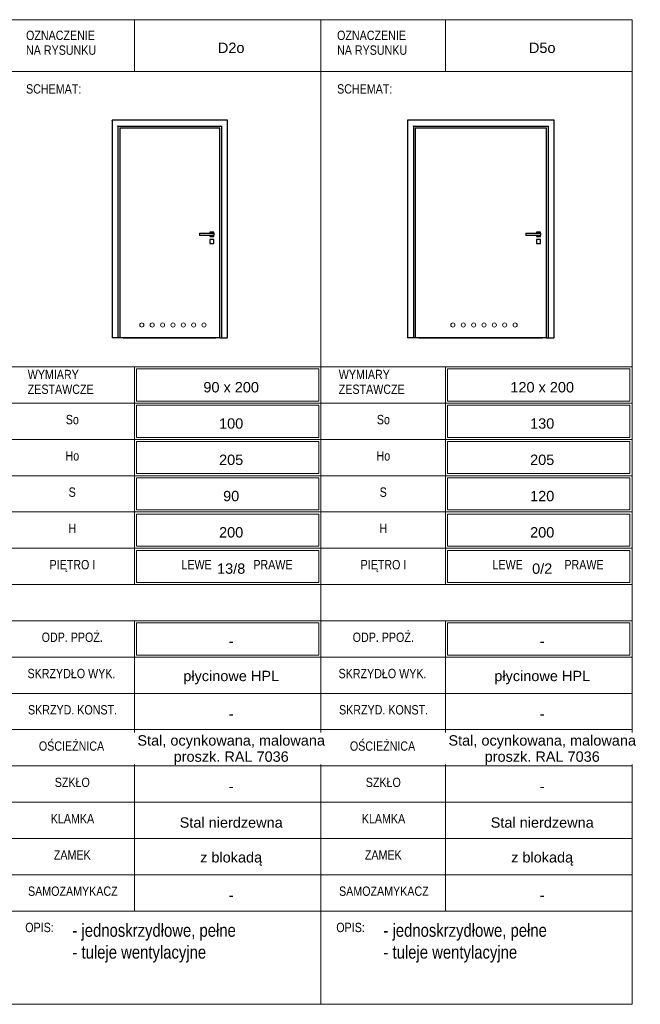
# Model space of a CAD drawing. Header units: centimetres. Extents: x -159 to 1824, y -1163 to 778.
# Tile 2 of 7: x 230 to 829, y -1163 to -213. Entities that reach past the tile are written whole.
import ezdxf

# ---------------------------------------------------------------- set-up
doc = ezdxf.new("R2010")
doc.units = ezdxf.units.CM
for name, color, linetype, lineweight in [('A-ANNO-NOTE', 131, 'Continuous', 13), ('A-DETL-THIN', 151, 'Continuous', 18), ('A-DOOR', 31, 'Continuous', 25), ('A-DOOR-FRAM', 31, 'Continuous', 25), ('G-ANNO-TEXT', 231, 'Continuous', 13)]:
    doc.layers.add(name, color=color, linetype=linetype, lineweight=lineweight)
doc.styles.add('Arial Narrow', font='ARIALN.TTF', dxfattribs={"height": 9})
doc.styles.add('Arial Narrow_1', font='ARIALN.TTF', dxfattribs={"height": 12.5})
doc.styles.add('Arial_1', font='arial.ttf', dxfattribs={"height": 10})

# ---------------------------------------------------------------- blocks, each defined once
blk = doc.blocks.new('Family - ___-2613719-Projekt 2 - Zestawienie stolarki drzwiowej')
at = {"layer": 'A-DOOR'}
for p, q in [((326.58, -317.59), (423.08, -317.59)), ((326.58, -317.59), (326.58, -520.37)), ((423.08, -520.37), (423.08, -317.59)), ((403.33, -419.37), (417.33, -419.37)), ((403.33, -419.37), (403.33, -421.37)), ((417.33, -421.37), (403.33, -421.37)), ((413.33, -418.37), (413.33, -419.37)), ((417.33, -418.37), (413.33, -418.37)), ((413.33, -421.37), (413.33, -422.37)), ((413.33, -422.37), (417.33, -422.37)), ((413.33, -425.37), (413.33, -429.37)), ((417.33, -425.37), (413.33, -425.37)), ((417.33, -419.37), (417.33, -418.37)), ((417.33, -419.37), (417.33, -421.37)), ((417.33, -422.37), (417.33, -421.37)), ((417.33, -429.37), (417.33, -425.37)), ((413.33, -429.37), (417.33, -429.37)), ((423.08, -520.37), (326.58, -520.37)), ((329.83, -520.37), (419.06, -520.37))]:
    blk.add_line(p, q, dxfattribs=at)
at = {"layer": 'A-DOOR-FRAM'}
for p, q in [((319.08, -310.12), (319.08, -520.37)), ((430.58, -310.12), (319.08, -310.12)), ((430.58, -520.37), (430.58, -310.12)), ((325.08, -520.37), (325.08, -316.12)), ((325.08, -316.12), (424.58, -316.12)), ((424.58, -316.12), (424.58, -520.37)), ((319.38, -520.37), (319.08, -520.37)), ((324.78, -520.37), (319.38, -520.37)), ((325.08, -520.37), (324.78, -520.37)), ((326.58, -520.37), (325.08, -520.37)), ((423.08, -520.37), (424.58, -520.37)), ((424.88, -520.37), (424.58, -520.37)), ((424.88, -520.37), (430.28, -520.37)), ((430.58, -520.37), (430.28, -520.37))]:
    blk.add_line(p, q, dxfattribs=at)
for points, knots in [([(319.38, -310.42), (319.35, -310.39), (319.31, -310.35), (319.26, -310.3), (319.23, -310.27), (319.21, -310.25), (319.19, -310.23), (319.17, -310.21), (319.15, -310.19), (319.14, -310.18), (319.12, -310.16), (319.1, -310.14), (319.08, -310.12), (319.08, -310.12), (319.08, -310.12)], [0, 0, 0, 0, 0.166667, 0.25, 0.333333, 0.375, 0.416667, 0.5, 0.541667, 0.583333, 0.666667, 0.75, 0.833333, 1, 1, 1, 1]), ([(430.28, -310.42), (430.31, -310.39), (430.34, -310.35), (430.39, -310.3), (430.42, -310.27), (430.45, -310.25), (430.47, -310.23), (430.49, -310.21), (430.5, -310.19), (430.52, -310.18), (430.54, -310.16), (430.56, -310.14), (430.57, -310.12), (430.58, -310.12), (430.58, -310.12)], [0, 0, 0, 0, 0.166667, 0.25, 0.333333, 0.375, 0.416667, 0.5, 0.541667, 0.583333, 0.666667, 0.75, 0.833333, 1, 1, 1, 1]), ([(325.08, -316.12), (325.08, -316.12), (325.07, -316.11), (325.06, -316.1), (325.04, -316.08), (325.02, -316.06), (325, -316.04), (324.99, -316.03), (324.96, -316), (324.94, -315.97), (324.91, -315.95), (324.89, -315.93), (324.84, -315.88), (324.81, -315.84), (324.78, -315.82)], [0, 0, 0, 0, 0.166667, 0.25, 0.333333, 0.416667, 0.458333, 0.5, 0.583333, 0.666667, 0.708333, 0.75, 0.833333, 1, 1, 1, 1]), ([(424.58, -316.12), (424.58, -316.12), (424.58, -316.11), (424.6, -316.1), (424.62, -316.08), (424.64, -316.06), (424.65, -316.04), (424.67, -316.03), (424.7, -316), (424.72, -315.97), (424.75, -315.95), (424.77, -315.93), (424.81, -315.88), (424.85, -315.84), (424.88, -315.82)], [0, 0, 0, 0, 0.166667, 0.25, 0.333333, 0.416667, 0.458333, 0.5, 0.583333, 0.666667, 0.708333, 0.75, 0.833333, 1, 1, 1, 1])]:
    blk.add_open_spline(points, degree=3, knots=knots, dxfattribs=at)
blk = doc.blocks.new('Family - ___-2632376-Projekt 2 - Zestawienie stolarki drzwiowej')
at = {"layer": 'A-DOOR'}
for p, q in [((611.58, -317.59), (738.08, -317.59)), ((611.58, -317.59), (611.58, -520.37)), ((738.08, -520.37), (738.08, -317.59)), ((718.33, -419.37), (732.33, -419.37)), ((718.33, -419.37), (718.33, -421.37)), ((732.33, -421.37), (718.33, -421.37)), ((728.33, -418.37), (728.33, -419.37)), ((732.33, -418.37), (728.33, -418.37)), ((728.33, -421.37), (728.33, -422.37)), ((728.33, -422.37), (732.33, -422.37)), ((728.33, -425.37), (728.33, -429.37)), ((732.33, -425.37), (728.33, -425.37)), ((732.33, -419.37), (732.33, -418.37)), ((732.33, -419.37), (732.33, -421.37)), ((732.33, -422.37), (732.33, -421.37)), ((732.33, -429.37), (732.33, -425.37)), ((728.33, -429.37), (732.33, -429.37)), ((738.08, -520.37), (611.58, -520.37)), ((614.83, -520.37), (734.25, -520.37))]:
    blk.add_line(p, q, dxfattribs=at)
at = {"layer": 'A-DOOR-FRAM'}
for p, q in [((604.08, -310.12), (604.08, -520.37)), ((745.58, -310.12), (604.08, -310.12)), ((745.58, -520.37), (745.58, -310.12)), ((610.08, -520.37), (610.08, -316.12)), ((610.08, -316.12), (739.58, -316.12)), ((739.58, -316.12), (739.58, -520.37)), ((604.38, -520.37), (604.08, -520.37)), ((609.78, -520.37), (604.38, -520.37)), ((610.08, -520.37), (609.78, -520.37)), ((611.58, -520.37), (610.08, -520.37)), ((738.08, -520.37), (739.58, -520.37)), ((739.88, -520.37), (739.58, -520.37)), ((739.88, -520.37), (745.28, -520.37)), ((745.58, -520.37), (745.28, -520.37))]:
    blk.add_line(p, q, dxfattribs=at)
for points, knots in [([(604.38, -310.42), (604.35, -310.39), (604.31, -310.35), (604.26, -310.3), (604.23, -310.27), (604.21, -310.25), (604.19, -310.23), (604.17, -310.21), (604.15, -310.19), (604.14, -310.18), (604.12, -310.16), (604.1, -310.14), (604.08, -310.12), (604.08, -310.12), (604.08, -310.12)], [0, 0, 0, 0, 0.166667, 0.25, 0.333333, 0.375, 0.416667, 0.5, 0.541667, 0.583333, 0.666667, 0.75, 0.833333, 1, 1, 1, 1]), ([(745.28, -310.42), (745.31, -310.39), (745.34, -310.35), (745.39, -310.3), (745.42, -310.27), (745.45, -310.25), (745.47, -310.23), (745.49, -310.21), (745.5, -310.19), (745.52, -310.18), (745.54, -310.16), (745.56, -310.14), (745.57, -310.12), (745.58, -310.12), (745.58, -310.12)], [0, 0, 0, 0, 0.166667, 0.25, 0.333333, 0.375, 0.416667, 0.5, 0.541667, 0.583333, 0.666667, 0.75, 0.833333, 1, 1, 1, 1]), ([(610.08, -316.12), (610.08, -316.12), (610.07, -316.11), (610.06, -316.1), (610.04, -316.08), (610.02, -316.06), (610, -316.04), (609.99, -316.03), (609.96, -316), (609.94, -315.97), (609.91, -315.95), (609.89, -315.93), (609.84, -315.88), (609.81, -315.84), (609.78, -315.82)], [0, 0, 0, 0, 0.166667, 0.25, 0.333333, 0.416667, 0.458333, 0.5, 0.583333, 0.666667, 0.708333, 0.75, 0.833333, 1, 1, 1, 1]), ([(739.58, -316.12), (739.58, -316.12), (739.58, -316.11), (739.6, -316.1), (739.62, -316.08), (739.64, -316.06), (739.65, -316.04), (739.67, -316.03), (739.7, -316), (739.72, -315.97), (739.75, -315.95), (739.77, -315.93), (739.81, -315.88), (739.85, -315.84), (739.88, -315.82)], [0, 0, 0, 0, 0.166667, 0.25, 0.333333, 0.416667, 0.458333, 0.5, 0.583333, 0.666667, 0.708333, 0.75, 0.833333, 1, 1, 1, 1])]:
    blk.add_open_spline(points, degree=3, knots=knots, dxfattribs=at)

msp = doc.modelspace()

# ---------------------------------------------------------------- linework, layer by layer
at = {"layer": 'A-DETL-THIN'}
for p, q in [((220.6, -213.27), (520.6, -213.27)), ((340.6, -263.27), (340.6, -213.27)), ((520.6, -213.27), (520.6, -263.27)), ((520.6, -213.27), (820.6, -213.27)), ((520.6, -213.27), (520.6, -1163.27)), ((640.6, -263.27), (640.6, -213.27)), ((820.6, -213.27), (820.6, -263.27)), ((220.6, -263.27), (520.6, -263.27)), ((520.6, -548.27), (520.6, -263.27)), ((520.6, -263.27), (820.6, -263.27)), ((820.6, -548.27), (820.6, -263.27)), ((220.6, -548.27), (520.6, -548.27)), ((340.6, -548.27), (340.6, -583.27)), ((342.6, -550.27), (518.6, -550.27)), ((342.6, -581.27), (342.6, -550.27)), ((518.6, -550.27), (518.6, -581.27)), ((520.6, -548.27), (520.6, -1163.27)), ((520.6, -548.27), (820.6, -548.27)), ((640.6, -548.27), (640.6, -583.27)), ((642.6, -550.27), (818.6, -550.27)), ((642.6, -581.27), (642.6, -550.27)), ((818.6, -550.27), (818.6, -581.27)), ((820.6, -548.27), (820.6, -1163.27)), ((220.6, -583.27), (520.6, -583.27)), ((340.6, -583.27), (340.6, -618.27)), ((518.6, -581.27), (342.6, -581.27)), ((342.6, -585.27), (518.6, -585.27)), ((342.6, -616.27), (342.6, -585.27)), ((518.6, -585.27), (518.6, -616.27)), ((520.6, -583.27), (820.6, -583.27)), ((640.6, -583.27), (640.6, -618.27)), ((818.6, -581.27), (642.6, -581.27)), ((642.6, -585.27), (818.6, -585.27)), ((642.6, -616.27), (642.6, -585.27)), ((818.6, -585.27), (818.6, -616.27)), ((518.6, -616.27), (342.6, -616.27)), ((818.6, -616.27), (642.6, -616.27)), ((220.6, -618.27), (520.6, -618.27)), ((340.6, -618.27), (340.6, -653.27)), ((342.6, -620.27), (518.6, -620.27)), ((342.6, -651.27), (342.6, -620.27)), ((518.6, -620.27), (518.6, -651.27)), ((520.6, -618.27), (820.6, -618.27)), ((640.6, -618.27), (640.6, -653.27)), ((642.6, -620.27), (818.6, -620.27)), ((642.6, -651.27), (642.6, -620.27)), ((818.6, -620.27), (818.6, -651.27)), ((220.6, -653.27), (520.6, -653.27)), ((340.6, -653.27), (340.6, -688.27)), ((518.6, -651.27), (342.6, -651.27)), ((342.6, -655.27), (518.6, -655.27)), ((342.6, -686.27), (342.6, -655.27)), ((518.6, -655.27), (518.6, -686.27)), ((520.6, -653.27), (820.6, -653.27)), ((640.6, -653.27), (640.6, -688.27)), ((818.6, -651.27), (642.6, -651.27)), ((642.6, -655.27), (818.6, -655.27)), ((642.6, -686.27), (642.6, -655.27)), ((818.6, -655.27), (818.6, -686.27)), ((220.6, -688.27), (520.6, -688.27)), ((340.6, -688.27), (340.6, -723.27)), ((518.6, -686.27), (342.6, -686.27)), ((342.6, -721.27), (342.6, -690.27)), ((342.6, -690.27), (518.6, -690.27)), ((518.6, -690.27), (518.6, -721.27)), ((520.6, -688.27), (820.6, -688.27)), ((640.6, -688.27), (640.6, -723.27)), ((818.6, -686.27), (642.6, -686.27)), ((642.6, -721.27), (642.6, -690.27)), ((642.6, -690.27), (818.6, -690.27)), ((818.6, -690.27), (818.6, -721.27)), ((518.6, -721.27), (342.6, -721.27)), ((818.6, -721.27), (642.6, -721.27)), ((220.6, -723.27), (520.6, -723.27)), ((340.6, -723.27), (340.6, -758.27)), ((342.6, -725.27), (518.6, -725.27)), ((342.6, -756.27), (342.6, -725.27)), ((518.6, -725.27), (518.6, -756.27)), ((520.6, -723.27), (820.6, -723.27)), ((640.6, -723.27), (640.6, -758.27)), ((642.6, -725.27), (818.6, -725.27)), ((642.6, -756.27), (642.6, -725.27)), ((818.6, -725.27), (818.6, -756.27)), ((220.6, -758.27), (520.6, -758.27)), ((518.6, -756.27), (342.6, -756.27)), ((520.6, -758.27), (820.6, -758.27)), ((818.6, -756.27), (642.6, -756.27)), ((220.6, -793.27), (520.6, -793.27)), ((340.6, -793.27), (340.6, -828.27)), ((342.6, -795.27), (518.6, -795.27)), ((342.6, -826.27), (342.6, -795.27)), ((518.6, -795.27), (518.6, -826.27)), ((520.6, -793.27), (820.6, -793.27)), ((640.6, -793.27), (640.6, -828.27)), ((642.6, -795.27), (818.6, -795.27)), ((642.6, -826.27), (642.6, -795.27)), ((818.6, -795.27), (818.6, -826.27)), ((518.6, -826.27), (342.6, -826.27)), ((818.6, -826.27), (642.6, -826.27)), ((220.6, -828.27), (520.6, -828.27)), ((340.6, -828.27), (340.6, -863.27)), ((520.6, -828.27), (820.6, -828.27)), ((640.6, -828.27), (640.6, -863.27)), ((220.6, -863.27), (520.6, -863.27)), ((340.6, -863.27), (340.6, -898.27)), ((520.6, -863.27), (820.6, -863.27)), ((640.6, -863.27), (640.6, -898.27)), ((220.6, -898.27), (520.6, -898.27)), ((340.6, -898.27), (340.6, -933.27)), ((520.6, -898.27), (820.6, -898.27)), ((640.6, -898.27), (640.6, -933.27)), ((220.6, -933.27), (520.6, -933.27)), ((340.6, -933.27), (340.6, -968.27)), ((520.6, -933.27), (820.6, -933.27)), ((640.6, -933.27), (640.6, -968.27)), ((220.6, -968.27), (520.6, -968.27)), ((340.6, -968.27), (340.6, -1003.27)), ((520.6, -968.27), (820.6, -968.27)), ((640.6, -968.27), (640.6, -1003.27)), ((220.6, -1003.27), (520.6, -1003.27)), ((340.6, -1003.27), (340.6, -1038.27)), ((520.6, -1003.27), (820.6, -1003.27)), ((640.6, -1003.27), (640.6, -1038.27)), ((220.6, -1038.27), (520.6, -1038.27)), ((340.6, -1038.27), (340.6, -1073.27)), ((520.6, -1038.27), (820.6, -1038.27)), ((640.6, -1038.27), (640.6, -1073.27)), ((220.6, -1073.27), (520.6, -1073.27)), ((520.6, -1073.27), (820.6, -1073.27)), ((220.6, -1163.27), (520.6, -1163.27)), ((520.6, -1163.27), (820.6, -1163.27))]:
    msp.add_line(p, q, dxfattribs=at)
for centre in [(347.83, -507.87), (357.83, -507.87), (367.83, -507.87), (377.83, -507.87), (387.83, -507.87), (397.83, -507.87), (407.83, -507.87), (647.83, -507.87), (657.83, -507.87), (667.83, -507.87), (677.83, -507.87), (687.83, -507.87), (697.83, -507.87), (707.83, -507.87)]:
    msp.add_circle(centre, 2, dxfattribs=at)

# ---------------------------------------------------------------- block references
at = {"lineweight": 25}
for name in ['Family - ___-2613719-Projekt 2 - Zestawienie stolarki drzwiowej', 'Family - ___-2632376-Projekt 2 - Zestawienie stolarki drzwiowej']:
    msp.add_blockref(name, (0, 0), dxfattribs=at)

# ---------------------------------------------------------------- texts
at = {"layer": 'A-ANNO-NOTE', "char_height": 10, "attachment_point": 5, "line_spacing_factor": 0.936439, "style": 'Arial_1', "bg_fill": 3, "box_fill_scale": 1.25, "bg_fill_color": 256, "bg_fill_true_color": 13158600, "bg_fill_transparency": 0}
for s, insert, width in [('\\pxqc,t6.35,12.7,19.05,25.4,31.75,38.1,44.45,50.8,57.15,63.5,69.85,76.2,82.55,88.9,95.25,101.6,107.95,114.3,120.65,127,133.35,139.7,146.05,152.4,158.75,165.1,171.45,177.8,184.15,190.5,196.85,203.2;{D2o}', (434, -240.46), 26.45), ('\\pxqc,t6.35,12.7,19.05,25.4,31.75,38.1,44.45,50.8,57.15,63.5,69.85,76.2,82.55,88.9,95.25,101.6,107.95,114.3,120.65,127,133.35,139.7,146.05,152.4,158.75,165.1,171.45,177.8,184.15,190.5,196.85,203.2;{D5o}', (734, -240.46), 26.45), ('\\pxqc,t6.35,12.7,19.05,25.4,31.75,38.1,44.45,50.8,57.15,63.5,69.85,76.2,82.55,88.9,95.25,101.6,107.95,114.3,120.65,127,133.35,139.7,146.05,152.4,158.75,165.1,171.45,177.8,184.15,190.5,196.85,203.2;{90 x 200}', (433.97, -567.96), 55.25), ('\\pxqc,t6.35,12.7,19.05,25.4,31.75,38.1,44.45,50.8,57.15,63.5,69.85,76.2,82.55,88.9,95.25,101.6,107.95,114.3,120.65,127,133.35,139.7,146.05,152.4,158.75,165.1,171.45,177.8,184.15,190.5,196.85,203.2;{120 x 200}', (733.97, -567.96), 63.2), ('\\pxqc,t6.35,12.7,19.05,25.4,31.75,38.1,44.45,50.8,57.15,63.5,69.85,76.2,82.55,88.9,95.25,101.6,107.95,114.3,120.65,127,133.35,139.7,146.05,152.4,158.75,165.1,171.45,177.8,184.15,190.5,196.85,203.2;{100}', (433.97, -602.96), 24.15), ('\\pxqc,t6.35,12.7,19.05,25.4,31.75,38.1,44.45,50.8,57.15,63.5,69.85,76.2,82.55,88.9,95.25,101.6,107.95,114.3,120.65,127,133.35,139.7,146.05,152.4,158.75,165.1,171.45,177.8,184.15,190.5,196.85,203.2;{130}', (733.97, -602.96), 24.15), ('\\pxqc,t6.35,12.7,19.05,25.4,31.75,38.1,44.45,50.8,57.15,63.5,69.85,76.2,82.55,88.9,95.25,101.6,107.95,114.3,120.65,127,133.35,139.7,146.05,152.4,158.75,165.1,171.45,177.8,184.15,190.5,196.85,203.2;{205}', (433.97, -637.96), 24.15), ('\\pxqc,t6.35,12.7,19.05,25.4,31.75,38.1,44.45,50.8,57.15,63.5,69.85,76.2,82.55,88.9,95.25,101.6,107.95,114.3,120.65,127,133.35,139.7,146.05,152.4,158.75,165.1,171.45,177.8,184.15,190.5,196.85,203.2;{205}', (733.97, -637.96), 24.15), ('\\pxqc,t6.35,12.7,19.05,25.4,31.75,38.1,44.45,50.8,57.15,63.5,69.85,76.2,82.55,88.9,95.25,101.6,107.95,114.3,120.65,127,133.35,139.7,146.05,152.4,158.75,165.1,171.45,177.8,184.15,190.5,196.85,203.2;{90}', (434, -672.96), 16.2), ('\\pxqc,t6.35,12.7,19.05,25.4,31.75,38.1,44.45,50.8,57.15,63.5,69.85,76.2,82.55,88.9,95.25,101.6,107.95,114.3,120.65,127,133.35,139.7,146.05,152.4,158.75,165.1,171.45,177.8,184.15,190.5,196.85,203.2;{120}', (733.97, -672.96), 24.15), ('\\pxqc,t6.35,12.7,19.05,25.4,31.75,38.1,44.45,50.8,57.15,63.5,69.85,76.2,82.55,88.9,95.25,101.6,107.95,114.3,120.65,127,133.35,139.7,146.05,152.4,158.75,165.1,171.45,177.8,184.15,190.5,196.85,203.2;{200}', (433.97, -707.96), 24.15), ('\\pxqc,t6.35,12.7,19.05,25.4,31.75,38.1,44.45,50.8,57.15,63.5,69.85,76.2,82.55,88.9,95.25,101.6,107.95,114.3,120.65,127,133.35,139.7,146.05,152.4,158.75,165.1,171.45,177.8,184.15,190.5,196.85,203.2;{200}', (733.97, -707.96), 24.15), ('\\pxqc,t6.35,12.7,19.05,25.4,31.75,38.1,44.45,50.8,57.15,63.5,69.85,76.2,82.55,88.9,95.25,101.6,107.95,114.3,120.65,127,133.35,139.7,146.05,152.4,158.75,165.1,171.45,177.8,184.15,190.5,196.85,203.2;{-}', (434, -812.96), 4.95), ('\\pxqc,t6.35,12.7,19.05,25.4,31.75,38.1,44.45,50.8,57.15,63.5,69.85,76.2,82.55,88.9,95.25,101.6,107.95,114.3,120.65,127,133.35,139.7,146.05,152.4,158.75,165.1,171.45,177.8,184.15,190.5,196.85,203.2;{-}', (734, -812.96), 4.95), ('\\pxqc,t6.35,12.7,19.05,25.4,31.75,38.1,44.45,50.8,57.15,63.5,69.85,76.2,82.55,88.9,95.25,101.6,107.95,114.3,120.65,127,133.35,139.7,146.05,152.4,158.75,165.1,171.45,177.8,184.15,190.5,196.85,203.2;{-}', (434, -882.96), 4.95), ('\\pxqc,t6.35,12.7,19.05,25.4,31.75,38.1,44.45,50.8,57.15,63.5,69.85,76.2,82.55,88.9,95.25,101.6,107.95,114.3,120.65,127,133.35,139.7,146.05,152.4,158.75,165.1,171.45,177.8,184.15,190.5,196.85,203.2;{-}', (734, -882.96), 4.95), ('\\pxqc,t6.35,12.7,19.05,25.4,31.75,38.1,44.45,50.8,57.15,63.5,69.85,76.2,82.55,88.9,95.25,101.6,107.95,114.3,120.65,127,133.35,139.7,146.05,152.4,158.75,165.1,171.45,177.8,184.15,190.5,196.85,203.2;{-}', (434, -952.96), 4.95), ('\\pxqc,t6.35,12.7,19.05,25.4,31.75,38.1,44.45,50.8,57.15,63.5,69.85,76.2,82.55,88.9,95.25,101.6,107.95,114.3,120.65,127,133.35,139.7,146.05,152.4,158.75,165.1,171.45,177.8,184.15,190.5,196.85,203.2;{-}', (734, -952.96), 4.95), ('\\pxqc,t6.35,12.7,19.05,25.4,31.75,38.1,44.45,50.8,57.15,63.5,69.85,76.2,82.55,88.9,95.25,101.6,107.95,114.3,120.65,127,133.35,139.7,146.05,152.4,158.75,165.1,171.45,177.8,184.15,190.5,196.85,203.2;{-}', (434, -1057.96), 4.95), ('\\pxqc,t6.35,12.7,19.05,25.4,31.75,38.1,44.45,50.8,57.15,63.5,69.85,76.2,82.55,88.9,95.25,101.6,107.95,114.3,120.65,127,133.35,139.7,146.05,152.4,158.75,165.1,171.45,177.8,184.15,190.5,196.85,203.2;{-}', (734, -1057.96), 4.95)]:
    msp.add_mtext(s, dxfattribs=dict(at, insert=insert, width=width))
at = {"layer": 'G-ANNO-TEXT', "color": 7, "line_spacing_factor": 0.949189}
for s, insert, char_height, width, attachment_point, style in [('\\pxt7.05556,14.11111,21.16667,28.22222,35.27778,42.33333,49.38889,56.44444,63.5,70.55556,77.61111,84.66667,91.72222,98.77778,105.83333,112.88889,119.94444,127,134.05556,141.11111,148.16667,155.22222,162.27778,169.33333,176.38889,183.44444,190.5,197.55556,204.61111,211.66667,218.72222,225.77778;{OZNACZENIE NA RYSUNKU}', (236.15, -223.89), 9, 77.75, 1, 'Arial Narrow'), ('\\pxt7.05556,14.11111,21.16667,28.22222,35.27778,42.33333,49.38889,56.44444,63.5,70.55556,77.61111,84.66667,91.72222,98.77778,105.83333,112.88889,119.94444,127,134.05556,141.11111,148.16667,155.22222,162.27778,169.33333,176.38889,183.44444,190.5,197.55556,204.61111,211.66667,218.72222,225.77778;{OZNACZENIE NA RYSUNKU}', (536.15, -223.89), 9, 77.75, 1, 'Arial Narrow'), ('\\pxt7.05556,14.11111,21.16667,28.22222,35.27778,42.33333,49.38889,56.44444,63.5,70.55556,77.61111,84.66667,91.72222,98.77778,105.83333,112.88889,119.94444,127,134.05556,141.11111,148.16667,155.22222,162.27778,169.33333,176.38889,183.44444,190.5,197.55556,204.61111,211.66667,218.72222,225.77778;{SCHEMAT:}', (236.15, -275.55), 9, 52.4695, 1, 'Arial Narrow'), ('\\pxt7.05556,14.11111,21.16667,28.22222,35.27778,42.33333,49.38889,56.44444,63.5,70.55556,77.61111,84.66667,91.72222,98.77778,105.83333,112.88889,119.94444,127,134.05556,141.11111,148.16667,155.22222,162.27778,169.33333,176.38889,183.44444,190.5,197.55556,204.61111,211.66667,218.72222,225.77778;{SCHEMAT:}', (536.15, -275.55), 9, 52.4695, 1, 'Arial Narrow'), ('\\pxt7.05556,14.11111,21.16667,28.22222,35.27778,42.33333,49.38889,56.44444,63.5,70.55556,77.61111,84.66667,91.72222,98.77778,105.83333,112.88889,119.94444,127,134.05556,141.11111,148.16667,155.22222,162.27778,169.33333,176.38889,183.44444,190.5,197.55556,204.61111,211.66667,218.72222,225.77778;{WYMIARY\\PZESTAWCZE}', (237.77, -551.1), 9, 99.55, 1, 'Arial Narrow'), ('\\pxt7.05556,14.11111,21.16667,28.22222,35.27778,42.33333,49.38889,56.44444,63.5,70.55556,77.61111,84.66667,91.72222,98.77778,105.83333,112.88889,119.94444,127,134.05556,141.11111,148.16667,155.22222,162.27778,169.33333,176.38889,183.44444,190.5,197.55556,204.61111,211.66667,218.72222,225.77778;{WYMIARY\\PZESTAWCZE}', (537.77, -551.1), 9, 99.55, 1, 'Arial Narrow'), ('\\pxqc,t7.05556,14.11111,21.16667,28.22222,35.27778,42.33333,49.38889,56.44444,63.5,70.55556,77.61111,84.66667,91.72222,98.77778,105.83333,112.88889,119.94444,127,134.05556,141.11111,148.16667,155.22222,162.27778,169.33333,176.38889,183.44444,190.5,197.55556,204.61111,211.66667,218.72222,225.77778;{So}', (280.82, -594.61), 9, 38.7, 2, 'Arial Narrow'), ('\\pxqc,t7.05556,14.11111,21.16667,28.22222,35.27778,42.33333,49.38889,56.44444,63.5,70.55556,77.61111,84.66667,91.72222,98.77778,105.83333,112.88889,119.94444,127,134.05556,141.11111,148.16667,155.22222,162.27778,169.33333,176.38889,183.44444,190.5,197.55556,204.61111,211.66667,218.72222,225.77778;{So}', (580.82, -594.61), 9, 38.7, 2, 'Arial Narrow'), ('\\pxqc,t7.05556,14.11111,21.16667,28.22222,35.27778,42.33333,49.38889,56.44444,63.5,70.55556,77.61111,84.66667,91.72222,98.77778,105.83333,112.88889,119.94444,127,134.05556,141.11111,148.16667,155.22222,162.27778,169.33333,176.38889,183.44444,190.5,197.55556,204.61111,211.66667,218.72222,225.77778;{Ho}', (280.8, -629.61), 9, 38.7, 2, 'Arial Narrow'), ('\\pxqc,t7.05556,14.11111,21.16667,28.22222,35.27778,42.33333,49.38889,56.44444,63.5,70.55556,77.61111,84.66667,91.72222,98.77778,105.83333,112.88889,119.94444,127,134.05556,141.11111,148.16667,155.22222,162.27778,169.33333,176.38889,183.44444,190.5,197.55556,204.61111,211.66667,218.72222,225.77778;{Ho}', (580.8, -629.61), 9, 38.7, 2, 'Arial Narrow'), ('\\pxqc,t7.05556,14.11111,21.16667,28.22222,35.27778,42.33333,49.38889,56.44444,63.5,70.55556,77.61111,84.66667,91.72222,98.77778,105.83333,112.88889,119.94444,127,134.05556,141.11111,148.16667,155.22222,162.27778,169.33333,176.38889,183.44444,190.5,197.55556,204.61111,211.66667,218.72222,225.77778;{S}', (280.65, -664.61), 9, 38.7, 2, 'Arial Narrow'), ('\\pxqc,t7.05556,14.11111,21.16667,28.22222,35.27778,42.33333,49.38889,56.44444,63.5,70.55556,77.61111,84.66667,91.72222,98.77778,105.83333,112.88889,119.94444,127,134.05556,141.11111,148.16667,155.22222,162.27778,169.33333,176.38889,183.44444,190.5,197.55556,204.61111,211.66667,218.72222,225.77778;{S}', (580.65, -664.61), 9, 38.7, 2, 'Arial Narrow'), ('\\pxqc,t7.05556,14.11111,21.16667,28.22222,35.27778,42.33333,49.38889,56.44444,63.5,70.55556,77.61111,84.66667,91.72222,98.77778,105.83333,112.88889,119.94444,127,134.05556,141.11111,148.16667,155.22222,162.27778,169.33333,176.38889,183.44444,190.5,197.55556,204.61111,211.66667,218.72222,225.77778;{H}', (280.65, -699.61), 9, 38.7, 2, 'Arial Narrow'), ('\\pxqc,t7.05556,14.11111,21.16667,28.22222,35.27778,42.33333,49.38889,56.44444,63.5,70.55556,77.61111,84.66667,91.72222,98.77778,105.83333,112.88889,119.94444,127,134.05556,141.11111,148.16667,155.22222,162.27778,169.33333,176.38889,183.44444,190.5,197.55556,204.61111,211.66667,218.72222,225.77778;{H}', (580.65, -699.61), 9, 38.7, 2, 'Arial Narrow'), ('\\pxqc,t7.05556,14.11111,21.16667,28.22222,35.27778,42.33333,49.38889,56.44444,63.5,70.55556,77.61111,84.66667,91.72222,98.77778,105.83333,112.88889,119.94444,127,134.05556,141.11111,148.16667,155.22222,162.27778,169.33333,176.38889,183.44444,190.5,197.55556,204.61111,211.66667,218.72222,225.77778;{PIĘTRO I}', (280.89, -734.61), 9, 105.5, 2, 'Arial Narrow'), ('\\pxqc,t7.05556,14.11111,21.16667,28.22222,35.27778,42.33333,49.38889,56.44444,63.5,70.55556,77.61111,84.66667,91.72222,98.77778,105.83333,112.88889,119.94444,127,134.05556,141.11111,148.16667,155.22222,162.27778,169.33333,176.38889,183.44444,190.5,197.55556,204.61111,211.66667,218.72222,225.77778;{LEWE    ^I         PRAWE}', (439.6, -734.61), 9, 140.9, 2, 'Arial Narrow'), ('\\pxqc,t7.05556,14.11111,21.16667,28.22222,35.27778,42.33333,49.38889,56.44444,63.5,70.55556,77.61111,84.66667,91.72222,98.77778,105.83333,112.88889,119.94444,127,134.05556,141.11111,148.16667,155.22222,162.27778,169.33333,176.38889,183.44444,190.5,197.55556,204.61111,211.66667,218.72222,225.77778;{PIĘTRO I}', (580.89, -734.61), 9, 105.5, 2, 'Arial Narrow'), ('\\pxqc,t7.05556,14.11111,21.16667,28.22222,35.27778,42.33333,49.38889,56.44444,63.5,70.55556,77.61111,84.66667,91.72222,98.77778,105.83333,112.88889,119.94444,127,134.05556,141.11111,148.16667,155.22222,162.27778,169.33333,176.38889,183.44444,190.5,197.55556,204.61111,211.66667,218.72222,225.77778;{LEWE    ^I         PRAWE}', (739.6, -734.61), 9, 140.9, 2, 'Arial Narrow'), ('\\pxqc,t7.05556,14.11111,21.16667,28.22222,35.27778,42.33333,49.38889,56.44444,63.5,70.55556,77.61111,84.66667,91.72222,98.77778,105.83333,112.88889,119.94444,127,134.05556,141.11111,148.16667,155.22222,162.27778,169.33333,176.38889,183.44444,190.5,197.55556,204.61111,211.66667,218.72222,225.77778;{ODP. PPOŻ.}', (280.69, -804.61), 9, 127, 2, 'Arial Narrow'), ('\\pxqc,t7.05556,14.11111,21.16667,28.22222,35.27778,42.33333,49.38889,56.44444,63.5,70.55556,77.61111,84.66667,91.72222,98.77778,105.83333,112.88889,119.94444,127,134.05556,141.11111,148.16667,155.22222,162.27778,169.33333,176.38889,183.44444,190.5,197.55556,204.61111,211.66667,218.72222,225.77778;{ODP. PPOŻ.}', (580.69, -804.61), 9, 127, 2, 'Arial Narrow'), ('\\pxqc,t7.05556,14.11111,21.16667,28.22222,35.27778,42.33333,49.38889,56.44444,63.5,70.55556,77.61111,84.66667,91.72222,98.77778,105.83333,112.88889,119.94444,127,134.05556,141.11111,148.16667,155.22222,162.27778,169.33333,176.38889,183.44444,190.5,197.55556,204.61111,211.66667,218.72222,225.77778;{SKRZYDŁO WYK.}', (279.94, -839.61), 9, 128.35, 2, 'Arial Narrow'), ('\\pxqc,t7.05556,14.11111,21.16667,28.22222,35.27778,42.33333,49.38889,56.44444,63.5,70.55556,77.61111,84.66667,91.72222,98.77778,105.83333,112.88889,119.94444,127,134.05556,141.11111,148.16667,155.22222,162.27778,169.33333,176.38889,183.44444,190.5,197.55556,204.61111,211.66667,218.72222,225.77778;{SKRZYDŁO WYK.}', (579.94, -839.61), 9, 128.35, 2, 'Arial Narrow'), ('\\pxqc,t7.05556,14.11111,21.16667,28.22222,35.27778,42.33333,49.38889,56.44444,63.5,70.55556,77.61111,84.66667,91.72222,98.77778,105.83333,112.88889,119.94444,127,134.05556,141.11111,148.16667,155.22222,162.27778,169.33333,176.38889,183.44444,190.5,197.55556,204.61111,211.66667,218.72222,225.77778;{SKRZYD. KONST.}', (280.98, -874.61), 9, 121.7, 2, 'Arial Narrow'), ('\\pxqc,t7.05556,14.11111,21.16667,28.22222,35.27778,42.33333,49.38889,56.44444,63.5,70.55556,77.61111,84.66667,91.72222,98.77778,105.83333,112.88889,119.94444,127,134.05556,141.11111,148.16667,155.22222,162.27778,169.33333,176.38889,183.44444,190.5,197.55556,204.61111,211.66667,218.72222,225.77778;{SKRZYD. KONST.}', (580.98, -874.61), 9, 121.7, 2, 'Arial Narrow'), ('\\pxqc,t7.05556,14.11111,21.16667,28.22222,35.27778,42.33333,49.38889,56.44444,63.5,70.55556,77.61111,84.66667,91.72222,98.77778,105.83333,112.88889,119.94444,127,134.05556,141.11111,148.16667,155.22222,162.27778,169.33333,176.38889,183.44444,190.5,197.55556,204.61111,211.66667,218.72222,225.77778;{OŚCIEŻNICA}', (280, -909.61), 9, 97.9, 2, 'Arial Narrow'), ('\\pxqc,t7.05556,14.11111,21.16667,28.22222,35.27778,42.33333,49.38889,56.44444,63.5,70.55556,77.61111,84.66667,91.72222,98.77778,105.83333,112.88889,119.94444,127,134.05556,141.11111,148.16667,155.22222,162.27778,169.33333,176.38889,183.44444,190.5,197.55556,204.61111,211.66667,218.72222,225.77778;{OŚCIEŻNICA}', (580, -909.61), 9, 97.9, 2, 'Arial Narrow'), ('\\pxqc,t7.05556,14.11111,21.16667,28.22222,35.27778,42.33333,49.38889,56.44444,63.5,70.55556,77.61111,84.66667,91.72222,98.77778,105.83333,112.88889,119.94444,127,134.05556,141.11111,148.16667,155.22222,162.27778,169.33333,176.38889,183.44444,190.5,197.55556,204.61111,211.66667,218.72222,225.77778;{SZKŁO}', (280.71, -944.61), 9, 50.6, 2, 'Arial Narrow'), ('\\pxqc,t7.05556,14.11111,21.16667,28.22222,35.27778,42.33333,49.38889,56.44444,63.5,70.55556,77.61111,84.66667,91.72222,98.77778,105.83333,112.88889,119.94444,127,134.05556,141.11111,148.16667,155.22222,162.27778,169.33333,176.38889,183.44444,190.5,197.55556,204.61111,211.66667,218.72222,225.77778;{SZKŁO}', (580.71, -944.61), 9, 50.6, 2, 'Arial Narrow'), ('\\pxqc,t7.05556,14.11111,21.16667,28.22222,35.27778,42.33333,49.38889,56.44444,63.5,70.55556,77.61111,84.66667,91.72222,98.77778,105.83333,112.88889,119.94444,127,134.05556,141.11111,148.16667,155.22222,162.27778,169.33333,176.38889,183.44444,190.5,197.55556,204.61111,211.66667,218.72222,225.77778;{KLAMKA}', (280.92, -979.61), 9, 84, 2, 'Arial Narrow'), ('\\pxqc,t7.05556,14.11111,21.16667,28.22222,35.27778,42.33333,49.38889,56.44444,63.5,70.55556,77.61111,84.66667,91.72222,98.77778,105.83333,112.88889,119.94444,127,134.05556,141.11111,148.16667,155.22222,162.27778,169.33333,176.38889,183.44444,190.5,197.55556,204.61111,211.66667,218.72222,225.77778;{KLAMKA}', (580.92, -979.61), 9, 84, 2, 'Arial Narrow'), ('\\pxqc,t7.05556,14.11111,21.16667,28.22222,35.27778,42.33333,49.38889,56.44444,63.5,70.55556,77.61111,84.66667,91.72222,98.77778,105.83333,112.88889,119.94444,127,134.05556,141.11111,148.16667,155.22222,162.27778,169.33333,176.38889,183.44444,190.5,197.55556,204.61111,211.66667,218.72222,225.77778;{ZAMEK}', (280.71, -1014.61), 9, 50.6, 2, 'Arial Narrow'), ('\\pxqc,t7.05556,14.11111,21.16667,28.22222,35.27778,42.33333,49.38889,56.44444,63.5,70.55556,77.61111,84.66667,91.72222,98.77778,105.83333,112.88889,119.94444,127,134.05556,141.11111,148.16667,155.22222,162.27778,169.33333,176.38889,183.44444,190.5,197.55556,204.61111,211.66667,218.72222,225.77778;{ZAMEK}', (580.71, -1014.61), 9, 50.6, 2, 'Arial Narrow'), ('\\pxqc,t7.05556,14.11111,21.16667,28.22222,35.27778,42.33333,49.38889,56.44444,63.5,70.55556,77.61111,84.66667,91.72222,98.77778,105.83333,112.88889,119.94444,127,134.05556,141.11111,148.16667,155.22222,162.27778,169.33333,176.38889,183.44444,190.5,197.55556,204.61111,211.66667,218.72222,225.77778;{SAMOZAMYKACZ}', (281.27, -1049.61), 9, 130.3, 2, 'Arial Narrow'), ('\\pxqc,t7.05556,14.11111,21.16667,28.22222,35.27778,42.33333,49.38889,56.44444,63.5,70.55556,77.61111,84.66667,91.72222,98.77778,105.83333,112.88889,119.94444,127,134.05556,141.11111,148.16667,155.22222,162.27778,169.33333,176.38889,183.44444,190.5,197.55556,204.61111,211.66667,218.72222,225.77778;{SAMOZAMYKACZ}', (581.27, -1049.61), 9, 130.3, 2, 'Arial Narrow'), ('\\pxqc,t7.05556,14.11111,21.16667,28.22222,35.27778,42.33333,49.38889,56.44444,63.5,70.55556,77.61111,84.66667,91.72222,98.77778,105.83333,112.88889,119.94444,127,134.05556,141.11111,148.16667,155.22222,162.27778,169.33333,176.38889,183.44444,190.5,197.55556,204.61111,211.66667,218.72222,225.77778;{OPIS:}', (249.13, -1084.61), 9, 38.7, 2, 'Arial Narrow'), ('\\pxqc,t7.05556,14.11111,21.16667,28.22222,35.27778,42.33333,49.38889,56.44444,63.5,70.55556,77.61111,84.66667,91.72222,98.77778,105.83333,112.88889,119.94444,127,134.05556,141.11111,148.16667,155.22222,162.27778,169.33333,176.38889,183.44444,190.5,197.55556,204.61111,211.66667,218.72222,225.77778;{OPIS:}', (549.13, -1084.61), 9, 38.7, 2, 'Arial Narrow'), ('\\pxt5.08,10.16,15.24,20.32,25.4,30.48,35.56,40.64,45.72,50.8,55.88,60.96,66.04,71.12,76.2,81.28,86.36,91.44,96.52,101.6,106.68,111.76,116.84,121.92,127,132.08,137.16,142.24,147.32,152.4,157.48,162.56;{- jednoskrzydłowe, pełne}', (280.88, -1085.62), 12.5, 159.681, 1, 'Arial Narrow_1'), ('\\pxt5.08,10.16,15.24,20.32,25.4,30.48,35.56,40.64,45.72,50.8,55.88,60.96,66.04,71.12,76.2,81.28,86.36,91.44,96.52,101.6,106.68,111.76,116.84,121.92,127,132.08,137.16,142.24,147.32,152.4,157.48,162.56;{- jednoskrzydłowe, pełne}', (580.88, -1085.62), 12.5, 159.681, 1, 'Arial Narrow_1'), ('\\pxt5.08,10.16,15.24,20.32,25.4,30.48,35.56,40.64,45.72,50.8,55.88,60.96,66.04,71.12,76.2,81.28,86.36,91.44,96.52,101.6,106.68,111.76,116.84,121.92,127,132.08,137.16,142.24,147.32,152.4,157.48,162.56;{- tuleje wentylacyjne}', (280.88, -1106.69), 12.5, 130.9465, 1, 'Arial Narrow_1'), ('\\pxt5.08,10.16,15.24,20.32,25.4,30.48,35.56,40.64,45.72,50.8,55.88,60.96,66.04,71.12,76.2,81.28,86.36,91.44,96.52,101.6,106.68,111.76,116.84,121.92,127,132.08,137.16,142.24,147.32,152.4,157.48,162.56;{- tuleje wentylacyjne}', (580.88, -1106.69), 12.5, 130.9465, 1, 'Arial Narrow_1')]:
    msp.add_mtext(s, dxfattribs=dict(at, insert=insert, char_height=char_height, width=width, attachment_point=attachment_point, style=style))

# ---------------------------------------------------------------- next in the draw order: texts
at = {"layer": 'A-ANNO-NOTE', "char_height": 10, "attachment_point": 5, "line_spacing_factor": 0.936439, "style": 'Arial_1', "bg_fill": 3, "box_fill_scale": 1.25, "bg_fill_color": 256, "bg_fill_true_color": 13158600, "bg_fill_transparency": 0}
for s, insert, width in [('\\pxqc,t6.35,12.7,19.05,25.4,31.75,38.1,44.45,50.8,57.15,63.5,69.85,76.2,82.55,88.9,95.25,101.6,107.95,114.3,120.65,127,133.35,139.7,146.05,152.4,158.75,165.1,171.45,177.8,184.15,190.5,196.85,203.2;{13/8}', (434, -742.96), 28.1), ('\\pxqc,t6.35,12.7,19.05,25.4,31.75,38.1,44.45,50.8,57.15,63.5,69.85,76.2,82.55,88.9,95.25,101.6,107.95,114.3,120.65,127,133.35,139.7,146.05,152.4,158.75,165.1,171.45,177.8,184.15,190.5,196.85,203.2;{0/2}', (733.97, -742.96), 20.2), ('\\pxqc,t6.35,12.7,19.05,25.4,31.75,38.1,44.45,50.8,57.15,63.5,69.85,76.2,82.55,88.9,95.25,101.6,107.95,114.3,120.65,127,133.35,139.7,146.05,152.4,158.75,165.1,171.45,177.8,184.15,190.5,196.85,203.2;{płycinowe HPL}', (434, -847.96), 94.25), ('\\pxqc,t6.35,12.7,19.05,25.4,31.75,38.1,44.45,50.8,57.15,63.5,69.85,76.2,82.55,88.9,95.25,101.6,107.95,114.3,120.65,127,133.35,139.7,146.05,152.4,158.75,165.1,171.45,177.8,184.15,190.5,196.85,203.2;{płycinowe HPL}', (734, -847.96), 94.25), ('\\pxqc,t6.35,12.7,19.05,25.4,31.75,38.1,44.45,50.8,57.15,63.5,69.85,76.2,82.55,88.9,95.25,101.6,107.95,114.3,120.65,127,133.35,139.7,146.05,152.4,158.75,165.1,171.45,177.8,184.15,190.5,196.85,203.2;{Stal, ocynkowana, malowana\\Pproszk. RAL 7036}', (434, -917.96), 184.2), ('\\pxqc,t6.35,12.7,19.05,25.4,31.75,38.1,44.45,50.8,57.15,63.5,69.85,76.2,82.55,88.9,95.25,101.6,107.95,114.3,120.65,127,133.35,139.7,146.05,152.4,158.75,165.1,171.45,177.8,184.15,190.5,196.85,203.2;{Stal, ocynkowana, malowana\\Pproszk. RAL 7036}', (734, -917.96), 184.2), ('\\pxqc,t6.35,12.7,19.05,25.4,31.75,38.1,44.45,50.8,57.15,63.5,69.85,76.2,82.55,88.9,95.25,101.6,107.95,114.3,120.65,127,133.35,139.7,146.05,152.4,158.75,165.1,171.45,177.8,184.15,190.5,196.85,203.2;{Stal nierdzewna}', (434, -987.96), 101.2), ('\\pxqc,t6.35,12.7,19.05,25.4,31.75,38.1,44.45,50.8,57.15,63.5,69.85,76.2,82.55,88.9,95.25,101.6,107.95,114.3,120.65,127,133.35,139.7,146.05,152.4,158.75,165.1,171.45,177.8,184.15,190.5,196.85,203.2;{Stal nierdzewna}', (734, -987.96), 101.2)]:
    msp.add_mtext(s, dxfattribs=dict(at, insert=insert, width=width))

# ---------------------------------------------------------------- next in the draw order: texts
at = {"layer": 'A-ANNO-NOTE', "char_height": 10, "width": 61.5, "attachment_point": 5, "line_spacing_factor": 0.936439, "style": 'Arial_1', "bg_fill": 3, "box_fill_scale": 1.25, "bg_fill_color": 256, "bg_fill_true_color": 13158600, "bg_fill_transparency": 0}
for insert in [(433.97, -1022.96), (733.97, -1022.96)]:
    msp.add_mtext('\\pxqc,t6.35,12.7,19.05,25.4,31.75,38.1,44.45,50.8,57.15,63.5,69.85,76.2,82.55,88.9,95.25,101.6,107.95,114.3,120.65,127,133.35,139.7,146.05,152.4,158.75,165.1,171.45,177.8,184.15,190.5,196.85,203.2;{z blokadą}', dxfattribs=dict(at, insert=insert))

doc.saveas('drawing.dxf')
